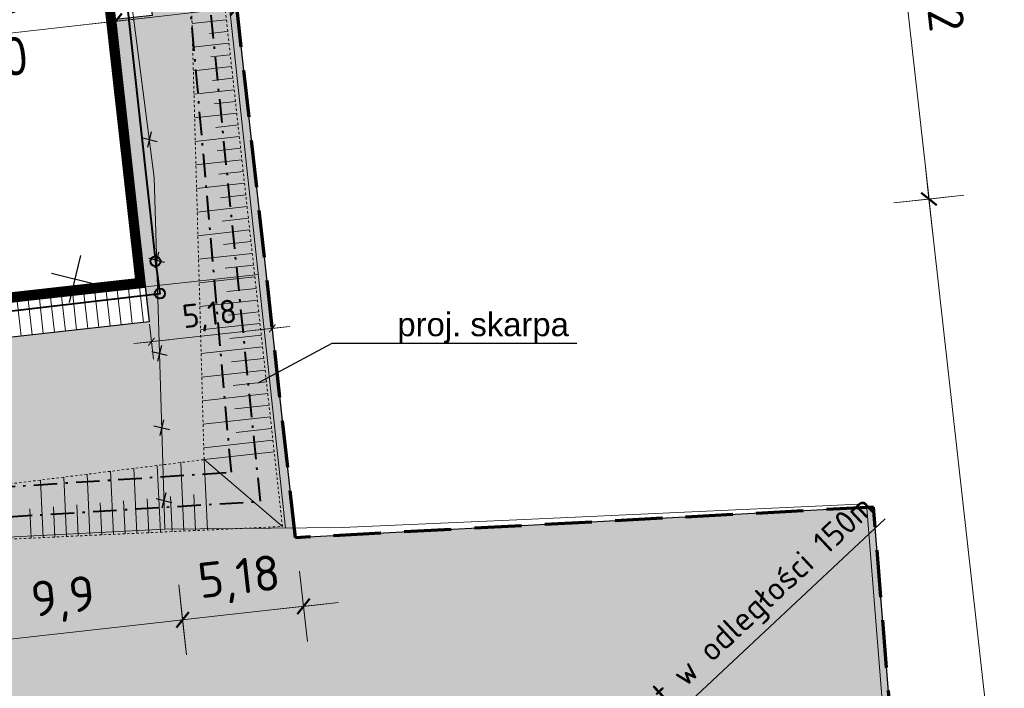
# Model space of a CAD drawing. Header units: metres. Extents: x 6550355 to 6577657, y 5511142 to 5548169.
# Tile 10 of 21: x 6550966 to 6551008, y 5511290 to 5511319. Entities that reach past the tile are written whole.
import ezdxf
from ezdxf import colors
from ezdxf.entities.mleader import LeaderData, LeaderLine
from ezdxf.math import Vec2, Vec3

# ---------------------------------------------------------------- set-up
doc = ezdxf.new("R2010")
doc.units = ezdxf.units.M
for name, pattern in [('13', [3.5, 2, -0.7, 0.1, -0.7]), ('DASHED', [0.75, 0.5, -0.25]), ('HIDDEN', [9.525, 6.35, -3.175]), ('LTYPE_13', [100, 67, -33])]:
    doc.linetypes.add(name, pattern=pattern)
doc.layers.get('0').update_dxf_attribs({"lineweight": 0})
doc.layers.get('Defpoints').update_dxf_attribs({"color": 73})
for name, color, linetype, lineweight in [('___AZ_BUDYNKI PROJEKTOWANE', 7, 'Continuous', 40), ('___AZ_INSTALACJE', 7, 'Continuous', 40), ('___AZ_OPISY', 7, 'Continuous', 15), ('___AZ_RZĘDNE PROJ.', 93, 'Continuous', 13), ('___AZ_UTWARDZENIE - KRESKOWANIE', 7, 'Continuous', 9), ('___AZ_UTWARDZENIE TERENU - ZARYS', 7, 'Continuous', 15), ('___AZ_WYMIAR', 9, 'Continuous', 15), ('a_przerywana', 201, 'HIDDEN', 9), ('a_wymiarowanie', 8, 'Continuous', 13)]:
    doc.layers.add(name, color=color, linetype=linetype, lineweight=lineweight)
for name, color, linetype, lineweight, true_color in [('___AZ_GRANICA TERENU', 7, 'Continuous', 40, 0x4f830c), ('___AZ_WYBURZENIA', 7, 'DASHED', 30, 0x990000), ('___AZ_ZIELEŃ', 7, 'Continuous', 9, 0x74a53b)]:
    doc.layers.add(name, color=color, linetype=linetype, lineweight=lineweight, true_color=true_color)
doc.layers.add('hydrant (punkt)', color=7, linetype='Continuous')
doc.styles.add('1', font='isocpeur.ttf')
doc.styles.get("Standard").update_dxf_attribs({"font": 'arial.ttf'})
doc.styles.add('ZAG 1', font='ARIALN.TTF', dxfattribs={"height": 2})
doc.linetypes.add('OGRODZENIE2', pattern='A,6.35,-2.54,[132,ltypeshp.shx,S=2.54,R=0,X=-2.54,Y=0],-2.54,25.4', length=36.83)
doc.dimstyles.new('WYMIAR mały', dxfattribs={"dimtxt": 1, "dimasz": 0.05, "dimexe": 0.1, "dimexo": 0.02, "dimgap": 0.2, "dimtad": 1, "dimrnd": 0.01, "dimtxsty": '1', "dimblk": 'znacznik_100', "dimcen": 0.2, "dimse1": 1, "dimse2": 1, "dimclrd": 256, "dimclrt": 7, "dimadec": 8, "dimazin": 0, "dimtfac": 1, "dimtix": 1, "dimtmove": 1, "dimatfit": 3, "dimfxl": 1, "dimfxlon": 1, "dimlwd": -1, "dimarcsym": 0})
doc.dimstyles.new('WYMIAR ZAG', dxfattribs={"dimtxt": 1.5, "dimasz": 0.1, "dimexe": 0.1, "dimexo": 0.02, "dimgap": 0.5, "dimtad": 1, "dimrnd": 0.01, "dimtxsty": '1', "dimblk": 'znacznik_100', "dimcen": 0.2, "dimse1": 1, "dimse2": 1, "dimclrd": 256, "dimclrt": 7, "dimadec": 8, "dimazin": 0, "dimtfac": 1, "dimtix": 1, "dimtmove": 1, "dimatfit": 3, "dimfxl": 1, "dimfxlon": 1, "dimlwd": -1, "dimarcsym": 0})

# ---------------------------------------------------------------- blocks, each defined once
blk = doc.blocks.new('A$C124A274B')
at = {"layer": '___AZ_WYBURZENIA', "linetype": 'Continuous', "ltscale": 0.05}
for points in [[(0, 0.342), (0, -0.342)], [(-0.342, 0), (0.342, 0)]]:
    blk.add_lwpolyline(points, dxfattribs=at)
blk = doc.blocks.new('znacznik_100')
blk.add_lwpolyline([(-15, 0), (15, 0), (0, 0), (0, -15), (0, 15)])
at = {"const_width": 0.9}
blk.add_lwpolyline([(-3.01, -3.01), (3.01, 3.01)], dxfattribs=at)
blk = doc.blocks.new('*D14')
at = {"layer": '___AZ_WYMIAR', "transparency": 16777216}
blk.add_line((6550962.878, 5511292.044), (6550972.517, 5511293.122), dxfattribs=at)
at = {"layer": 'Defpoints', "color": 0, "transparency": 16777216}
for p in [(6550960.813, 5511309.592), (6550971.03, 5511307.314), (6550972.617, 5511293.134)]:
    blk.add_point(p, dxfattribs=at)
at = {"layer": '___AZ_WYMIAR', "transparency": 16777216, "xscale": 0.1, "yscale": 0.1, "zscale": 0.1}
for p, rotation in [((6550972.617, 5511293.134), 6.385108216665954), ((6550962.778, 5511292.033), 186.385108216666)]:
    blk.add_blockref('znacznik_100', p, dxfattribs=dict(at, rotation=rotation))
at = {"layer": '___AZ_WYMIAR', "color": 7, "transparency": 16777216, "insert": (6550967.542, 5511293.974), "char_height": 1.5, "attachment_point": 5, "rotation": 6.3851, "style": '1'}
blk.add_mtext('9,9', dxfattribs=at)
blk = doc.blocks.new('*D15')
at = {"layer": '___AZ_WYMIAR', "transparency": 16777216}
blk.add_line((6550972.716, 5511293.145), (6550977.663, 5511293.698), dxfattribs=at)
at = {"layer": 'Defpoints', "color": 0, "transparency": 16777216}
for p in [(6550976.176, 5511307.89), (6550971.03, 5511307.314), (6550977.762, 5511293.709)]:
    blk.add_point(p, dxfattribs=at)
at = {"layer": '___AZ_WYMIAR', "transparency": 16777216, "xscale": 0.1, "yscale": 0.1, "zscale": 0.1}
for p, rotation in [((6550977.762, 5511293.709), 6.385108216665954), ((6550972.617, 5511293.134), 186.385108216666)]:
    blk.add_blockref('znacznik_100', p, dxfattribs=dict(at, rotation=rotation))
at = {"layer": '___AZ_WYMIAR', "color": 7, "transparency": 16777216, "insert": (6550975.034, 5511294.813), "char_height": 1.5, "attachment_point": 5, "rotation": 6.3851, "style": '1'}
blk.add_mtext('5,18', dxfattribs=at)
blk = doc.blocks.new('*D28')
at = {"layer": '___AZ_WYMIAR', "transparency": 16777216}
blk.add_line((6551002.328, 5511329.351), (6551004.365, 5511311.145), dxfattribs=at)
at = {"layer": 'Defpoints', "color": 0, "transparency": 16777216}
for p in [(6550968.97, 5511325.719), (6551004.376, 5511311.045), (6550971.03, 5511307.314)]:
    blk.add_point(p, dxfattribs=at)
at = {"layer": '___AZ_WYMIAR', "transparency": 16777216, "xscale": 0.1, "yscale": 0.1, "zscale": 0.1}
for p, rotation in [((6551002.317, 5511329.451), 96.38510824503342), ((6551004.376, 5511311.045), 276.3851082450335)]:
    blk.add_blockref('znacznik_100', p, dxfattribs=dict(at, rotation=rotation))
at = {"layer": '___AZ_WYMIAR', "color": 7, "transparency": 16777216, "insert": (6551004.738, 5511320.404), "char_height": 1.5, "attachment_point": 5, "rotation": 276.3851, "style": '1'}
blk.add_mtext('18,52', dxfattribs=at)
blk = doc.blocks.new('*D29')
at = {"layer": '___AZ_WYMIAR', "transparency": 16777216}
blk.add_line((6551004.387, 5511310.946), (6551010.926, 5511252.513), dxfattribs=at)
at = {"layer": 'Defpoints', "color": 0, "transparency": 16777216}
for p in [(6550971.03, 5511307.314), (6551010.937, 5511252.413), (6550994.411, 5511250.564)]:
    blk.add_point(p, dxfattribs=at)
at = {"layer": '___AZ_WYMIAR', "transparency": 16777216, "xscale": 0.1, "yscale": 0.1, "zscale": 0.1}
for p, rotation in [((6551004.376, 5511311.045), 96.38510824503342), ((6551010.937, 5511252.413), 276.3851082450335)]:
    blk.add_blockref('znacznik_100', p, dxfattribs=dict(at, rotation=rotation))
at = {"layer": '___AZ_WYMIAR', "color": 7, "transparency": 16777216, "insert": (6551008.899, 5511281.868), "char_height": 1.5, "attachment_point": 5, "rotation": 276.3851, "style": '1'}
blk.add_mtext('59', dxfattribs=at)
blk = doc.blocks.new('*D35')
at = {"layer": '___AZ_WYMIAR', "transparency": 16777216}
blk.add_line((6550960.027, 5511317.519), (6550969.667, 5511318.598), dxfattribs=at)
at = {"layer": 'Defpoints', "color": 0, "transparency": 16777216}
for p in [(6550968.97, 5511325.719), (6550959.634, 5511320.126), (6550969.766, 5511318.609)]:
    blk.add_point(p, dxfattribs=at)
at = {"layer": '___AZ_WYMIAR', "transparency": 16777216, "xscale": 0.1, "yscale": 0.1, "zscale": 0.1}
for p, rotation in [((6550969.766, 5511318.609), 6.385108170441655), ((6550959.927, 5511317.508), 186.3851081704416)]:
    blk.add_blockref('znacznik_100', p, dxfattribs=dict(at, rotation=rotation))
at = {"layer": '___AZ_WYMIAR', "color": 7, "transparency": 16777216, "insert": (6550964.691, 5511319.45), "char_height": 1.5, "attachment_point": 5, "rotation": 6.3851, "style": '1'}
blk.add_mtext('9,9', dxfattribs=at)
blk = doc.blocks.new('*D36')
at = {"layer": '___AZ_WYMIAR', "transparency": 16777216}
blk.add_line((6550969.865, 5511318.62), (6550974.813, 5511319.174), dxfattribs=at)
at = {"layer": 'Defpoints', "color": 0, "transparency": 16777216}
for p in [(6550968.97, 5511325.719), (6550974.912, 5511319.185), (6550976.14, 5511308.211)]:
    blk.add_point(p, dxfattribs=at)
at = {"layer": '___AZ_WYMIAR', "transparency": 16777216, "xscale": 0.1, "yscale": 0.1, "zscale": 0.1}
for p, rotation in [((6550974.912, 5511319.185), 6.385108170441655), ((6550969.766, 5511318.609), 186.3851081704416)]:
    blk.add_blockref('znacznik_100', p, dxfattribs=dict(at, rotation=rotation))
at = {"layer": '___AZ_WYMIAR', "color": 7, "transparency": 16777216, "insert": (6550972.994, 5511320.379), "char_height": 1.5, "attachment_point": 5, "rotation": 6.3851, "style": '1'}
blk.add_mtext('5,18', dxfattribs=at)
blk = doc.blocks.new('*D65')
at = {"layer": '___AZ_WYMIAR', "transparency": 16777216}
blk.add_line((6550971.341, 5511304.977), (6550976.386, 5511305.534), dxfattribs=at)
at = {"layer": 'Defpoints', "color": 0, "transparency": 16777216}
for p in [(6550976.341, 5511306.392), (6550971.197, 5511305.823), (6550976.435, 5511305.54)]:
    blk.add_point(p, dxfattribs=at)
at = {"layer": '___AZ_WYMIAR', "transparency": 16777216, "xscale": 0.05, "yscale": 0.05, "zscale": 0.05}
for p, rotation in [((6550976.435, 5511305.54), 6.307017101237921), ((6550971.291, 5511304.971), 186.307017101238)]:
    blk.add_blockref('znacznik_100', p, dxfattribs=dict(at, rotation=rotation))
at = {"layer": '___AZ_WYMIAR', "color": 7, "transparency": 16777216, "insert": (6550973.775, 5511306.051), "char_height": 1, "attachment_point": 5, "rotation": 6.307, "style": '1'}
blk.add_mtext('5,18', dxfattribs=at)
blk = doc.blocks.new('*D94')
at = {"layer": '___AZ_WYMIAR', "transparency": 16777216}
blk.add_line((6551002.512, 5511297.429), (6550951.09, 5511249.351), dxfattribs=at)
at = {"layer": 'Defpoints', "color": 0, "transparency": 16777216}
for p in [(6551060.622, 5511351.761), (6550951.054, 5511249.317)]:
    blk.add_point(p, dxfattribs=at)
at = {"layer": '___AZ_WYMIAR', "transparency": 16777216, "xscale": 0.05, "yscale": 0.05, "zscale": 0.05, "rotation": 223.075403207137}
blk.add_blockref('znacznik_100', (6550951.054, 5511249.317), dxfattribs=at)
at = {"layer": '___AZ_WYMIAR', "color": 7, "transparency": 16777216, "insert": (6550993.607, 5511290.335), "char_height": 1, "attachment_point": 5, "rotation": 43.0754, "style": '1'}
blk.add_mtext('istniejący hydrant w odległości 150m', dxfattribs=at)
blk = doc.blocks.new('A$C78D139E7')
at = {"layer": '___AZ_INSTALACJE', "color": 98, "linetype": 'Continuous', "true_color": 0x003300}
blk.add_lwpolyline([(24.281, -21.938), (25.318, -31.413), (16.993, -32.26), (18.595, -46.096), (22.171, -45.98), (24.117, -63.577), (24.307, -64.946), (14.009, -66.156)], dxfattribs=at)
at = {"layer": '___AZ_INSTALACJE', "color": 142, "linetype": '13', "ltscale": 0.5, "true_color": 0x008ebd}
blk.add_lwpolyline([(-22.179, -40.354), (-10.875, -76.205), (28.582, -73.782), (24.607, -34.471), (30.092, -33.26), (28.933, -27.35)], dxfattribs=at)
at = {"layer": '___AZ_INSTALACJE', "color": 40, "linetype": '13', "ltscale": 0.5, "true_color": 0xf6da09}
blk.add_lwpolyline([(-9.798, -74.96), (27.347, -72.542), (25.325, -49.541)], dxfattribs=at)
at = {"layer": '___AZ_INSTALACJE', "color": 98, "linetype": 'Continuous', "true_color": 0x003300}
for centre in [(24.116, -63.568), (24.306, -64.937)]:
    blk.add_circle(centre, 0.212, dxfattribs=at)
blk = doc.blocks.new('A$C5B26119D')
at = {"layer": 'a_przerywana', "color": 7, "ltscale": 0.1}
for points in [[(-676, -2208.8), (3456.3, -2479.4), (3461.7, 1472.5)], [(-676, -2208.8), (3156.7, -2159.2), (3461.7, 1472.5)]]:
    blk.add_lwpolyline(points, dxfattribs=at)
at = {"layer": 'a_wymiarowanie', "color": 7}
for points in [[(3312.1, -309.4), (3457, -309.6)], [(3380.8, -359.5), (3456.9, -359.6)], [(3303.7, -409.4), (3456.9, -409.6)], [(3376.4, -459.5), (3456.8, -459.6)], [(3295.3, -509.4), (3459, -509.6)], [(3372, -559.5), (3458.9, -559.6)], [(3286.9, -609.4), (3458.8, -609.6)], [(3367.6, -659.5), (3458.8, -659.6)], [(3278.5, -709.3), (3458.7, -709.6)], [(3363.1, -759.5), (3458.6, -759.6)], [(3270.1, -809.3), (3458.6, -809.6)], [(3358.7, -859.4), (3458.5, -859.6)], [(3261.7, -909.3), (3458.4, -909.6)], [(3354.3, -959.4), (3458.4, -959.6)], [(3253.3, -1009.3), (3458.3, -1009.6)], [(3349.9, -1059.4), (3458.2, -1059.6)], [(3244.9, -1109.3), (3458.2, -1109.6)], [(3345.5, -1159.4), (3458.1, -1159.6)], [(3236.5, -1209.3), (3458, -1209.6)], [(3341.1, -1259.4), (3458, -1259.6)], [(3228.1, -1309.3), (3457.9, -1309.6)], [(3336.7, -1359.4), (3457.8, -1359.6)], [(3219.7, -1409.3), (3457.8, -1409.6)], [(3332.2, -1459.4), (3457.7, -1459.6)], [(3211.3, -1509.2), (3457.6, -1509.6)], [(3327.8, -1559.4), (3457.5, -1559.6)], [(3202.9, -1609.2), (3457.5, -1609.6)], [(3323.4, -1659.4), (3457.4, -1659.6)], [(3194.5, -1709.2), (3457.3, -1709.6)], [(3319, -1759.4), (3457.3, -1759.6)], [(3186.1, -1809.2), (3457.2, -1809.6)], [(3314.6, -1859.4), (3457.1, -1859.6)], [(3177.7, -1909.2), (3457.1, -1909.6)], [(3310.2, -1959.4), (3457, -1959.6)], [(3169.3, -2009.2), (3456.9, -2009.6)], [(3305.8, -2059.4), (3456.9, -2059.6)], [(3160.9, -2109.2), (3456.8, -2109.6)], [(2454.6, -2168.3), (2438.6, -2412.8)], [(2554.9, -2167), (2538.4, -2419.3)], [(2655.2, -2165.7), (2638.2, -2425.9)], [(2755.5, -2164.4), (2738, -2432.4)], [(2855.8, -2163.1), (2837.8, -2438.9)], [(2956.1, -2161.8), (2937.5, -2445.5)], [(3056.4, -2160.5), (3037.3, -2452)], [(3156.7, -2159.2), (3137.1, -2458.5)], [(3156.7, -2159.2), (3456.3, -2479.4)], [(3156.7, -2159.2), (3456.7, -2159.6)], [(2396.9, -2285.1), (2388.7, -2409.5)], [(2496.9, -2287.6), (2488.5, -2416)], [(2597, -2290.1), (2588.3, -2422.6)], [(2697, -2292.5), (2688.1, -2429.1)], [(2797.1, -2295), (2787.9, -2435.7)], [(2897.1, -2297.5), (2887.7, -2442.2)], [(2997.2, -2300), (2987.4, -2448.7)], [(3097.2, -2302.5), (3087.2, -2455.3)]]:
    blk.add_lwpolyline(points, dxfattribs=at)
blk = doc.blocks.new('_None')

msp = doc.modelspace()

# ---------------------------------------------------------------- hatches: boundary and pattern name
at = {"layer": '___AZ_UTWARDZENIE - KRESKOWANIE'}
h = msp.add_hatch(dxfattribs=at)
h.set_pattern_fill('ANSI31', color=256, scale=0.15, angle=51.3851)
h.set_pattern_definition([(96.3851, (6550911.3, 5511380.6), (-0.4732958, -0.052964), [])])
h.paths.add_polyline_path([(6550960.813, 5511309.592), (6550940.937, 5511307.368), (6550941.482, 5511302.498), (6550971.197, 5511305.823), (6550971.03, 5511307.314), (6550961.191, 5511306.213)])
at = {"layer": '___AZ_ZIELEŃ'}
h = msp.add_hatch(dxfattribs=at)
h.set_pattern_fill('GRASS', color=256, scale=0.02, angle=358)
h.set_pattern_definition([(88, (0, 0), (-0.34645516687, 0.371527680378), [0.09525, -0.6231704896]), (43, (0, 0), (-0.346455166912, 0.371527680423), [0.09525, -0.41275]), (133, (0, 0), (-0.371527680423, -0.346455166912), [0.09525, -0.41275])])
edge = h.paths.add_edge_path()
edge.add_line((6550978.104, 5511346.231), (6550977.957, 5511346.921))
edge.add_arc((6550977.056, 5511346.729), 0.921, 12.0179, 96.2694)
edge.add_line((6550976.955, 5511347.645), (6550976.175, 5511347.558))
edge.add_arc((6550976.31, 5511346.582), 0.985, 97.8722, 184.7177)
edge.add_line((6550975.329, 5511346.501), (6550975.731, 5511342.907))
edge.add_line((6550975.731, 5511342.907), (6550974.737, 5511342.796))
edge.add_line((6550974.737, 5511342.796), (6550975.226, 5511338.423))
edge.add_line((6550975.226, 5511338.423), (6550969.214, 5511337.751))
edge.add_line((6550969.214, 5511337.751), (6550971.328, 5511318.859))
edge.add_line((6550971.328, 5511318.859), (6550969.758, 5511318.683))
edge.add_line((6550969.758, 5511318.683), (6550971.197, 5511305.823))
edge.add_line((6550971.197, 5511305.823), (6550941.482, 5511302.498))
edge.add_line((6550941.482, 5511302.498), (6550939.759, 5511317.902))
edge.add_line((6550939.759, 5511317.902), (6550953.145, 5511319.4))
edge.add_line((6550953.145, 5511319.4), (6550952.888, 5511321.692))
edge.add_line((6550952.888, 5511321.692), (6550941.977, 5511327.139))
edge.add_line((6550941.977, 5511327.139), (6550942.525, 5511322.236))
edge.add_line((6550942.525, 5511322.236), (6550932.428, 5511321.106))
edge.add_line((6550932.428, 5511321.106), (6550931.872, 5511326.075))
edge.add_line((6550931.872, 5511326.075), (6550929.4, 5511325.799))
edge.add_line((6550929.4, 5511325.799), (6550929.311, 5511326.107))
edge.add_line((6550929.311, 5511326.107), (6550926.429, 5511325.273))
edge.add_line((6550926.429, 5511325.273), (6550925.55, 5511328.308))
edge.add_line((6550925.55, 5511328.308), (6550928.421, 5511329.139))
edge.add_line((6550928.421, 5511329.139), (6550928.054, 5511329.96))
edge.add_arc((6550925.284, 5511329.032), 2.921, 18.5106, 32.7182)
edge.add_arc((6550925.284, 5511329.033), 2.92, 32.7179, 70.5862)
edge.add_arc((6550925.949, 5511330.919), 0.92, 70.588, 126.6592)
edge.add_line((6550925.4, 5511331.657), (6550924.798, 5511331.209))
edge.add_line((6550924.798, 5511331.209), (6550924.594, 5511330.501))
edge.add_line((6550924.594, 5511330.501), (6550935.52, 5511294.7))
edge.add_line((6550935.52, 5511294.7), (6550946.16, 5511243.42))
edge.add_line((6550946.16, 5511243.42), (6551005.73, 5511252.24))
edge.add_line((6551005.73, 5511252.24), (6551002.02, 5511297.93))
edge.add_line((6551002.02, 5511297.93), (6550977.42, 5511296.63))
edge.add_line((6550977.42, 5511296.63), (6550973.02, 5511336.44))
edge.add_line((6550973.02, 5511336.44), (6550978.84, 5511338.09))
edge.add_line((6550978.84, 5511338.09), (6550976.52, 5511346.66))
edge.add_line((6550976.52, 5511346.66), (6550978.104, 5511346.231))
h.paths.add_polyline_path([(6550940.59, 5511281.04), (6550945.51, 5511257.49), (6550988.39, 5511266.39), (6550983.38, 5511289.9)], flags=16)

# ---------------------------------------------------------------- linework, layer by layer
at = {"layer": '___AZ_BUDYNKI PROJEKTOWANE'}
msp.add_lwpolyline([(6550949.4, 5511347.286), (6550950.412, 5511338.243), (6550957.518, 5511339.038), (6550959.634, 5511320.126), (6550939.759, 5511317.902), (6550940.937, 5511307.368), (6550960.813, 5511309.592), (6550961.191, 5511306.213), (6550971.03, 5511307.314), (6550968.97, 5511325.719), (6550965.442, 5511325.324), (6550963.829, 5511339.744), (6550972.375, 5511340.701), (6550971.363, 5511349.744)], close=True, dxfattribs=at)
at = {"layer": '___AZ_BUDYNKI PROJEKTOWANE', "const_width": 0.4}
msp.add_lwpolyline([(6550949.621, 5511347.11), (6550950.589, 5511338.464), (6550957.695, 5511339.259), (6550959.855, 5511319.949), (6550939.98, 5511317.725), (6550941.114, 5511307.589), (6550960.99, 5511309.813), (6550961.368, 5511306.434), (6550970.809, 5511307.49), (6550968.794, 5511325.498), (6550965.266, 5511325.103), (6550963.608, 5511339.921), (6550972.154, 5511340.877), (6550971.187, 5511349.523)], close=True, dxfattribs=at)
at = {"layer": '___AZ_GRANICA TERENU', "linetype": 'LTYPE_13', "lineweight": 70, "ltscale": 0.03}
msp.add_lwpolyline([(6550913.91, 5511385.77), (6550911.3, 5511380.6), (6550927.07, 5511321.17), (6550935.52, 5511294.7), (6550946.16, 5511243.42), (6551005.73, 5511252.24), (6551002.02, 5511297.93), (6550977.42, 5511296.63), (6550973.02, 5511336.44), (6550978.84, 5511338.09), (6550976.52, 5511346.66), (6550993.25, 5511342.13), (6550985.07, 5511381.87), (6550951.48, 5511380.57), (6550946.55, 5511380.77), (6550932.84, 5511381.29), (6550913.91, 5511385.77)], dxfattribs=at)
at = {"layer": '___AZ_OPISY', "linetype": 'OGRODZENIE2', "ltscale": 0.05}
for points in [[(6550978.84, 5511338.09), (6550978.84, 5511338.09), (6550969.15, 5511335.4), (6550968.808, 5511332.045), (6550971.41, 5511311.96), (6550971.857, 5511297), (6550935.879, 5511295.166), (6550927.413, 5511321.504), (6550925.352, 5511329.062), (6550926.625, 5511331.319), (6550926.017, 5511332.196)], [(6550935.879, 5511295.166), (6550936.809, 5511290.518), (6550942.53, 5511263.07), (6550944.313, 5511254.253), (6550988.388, 5511260.742), (6550996.44, 5511261.942), (6551004.492, 5511263.141), (6551001.716, 5511298.077), (6550994.28, 5511297.738), (6550986.844, 5511297.398), (6550979.408, 5511297.058), (6550971.857, 5511297)]]:
    msp.add_lwpolyline(points, dxfattribs=at)
at = {"layer": '___AZ_OPISY', "linetype": 'OGRODZENIE2', "ltscale": 0.03}
for points in [[(6550977, 5511297.039), (6550972.771, 5511336.413)], [(6550971.03, 5511307.314), (6550975.841, 5511307.831)]]:
    msp.add_lwpolyline(points, dxfattribs=at)
at = {"layer": '___AZ_UTWARDZENIE TERENU - ZARYS'}
msp.add_lwpolyline([(6550940.937, 5511307.368), (6550941.482, 5511302.498), (6550971.197, 5511305.823), (6550971.03, 5511307.314)], dxfattribs=at)
at = {"layer": 'Defpoints'}
msp.add_lwpolyline([(6550978.104, 5511346.231), (6550977.957, 5511346.921, 0.385124), (6550976.955, 5511347.645), (6550976.175, 5511347.558, 0.398178), (6550975.329, 5511346.501), (6550975.731, 5511342.907), (6550974.737, 5511342.796), (6550975.226, 5511338.423), (6550969.214, 5511337.751), (6550971.328, 5511318.859), (6550969.758, 5511318.683), (6550971.197, 5511305.823), (6550941.482, 5511302.498)], format="xyb", dxfattribs=at)
msp.add_lwpolyline([(6551005.73, 5511252.24), (6551002.02, 5511297.93), (6550977.42, 5511296.63), (6550973.02, 5511336.44), (6550978.84, 5511338.09), (6550976.52, 5511346.66), (6550978.104, 5511346.231)], dxfattribs=at)
at = {"layer": 'hydrant (punkt)', "linetype": 'HIDDEN', "lineweight": 30, "ltscale": 0.5}
msp.add_circle((6551060.622, 5511351.761), 150, dxfattribs=at)

# ---------------------------------------------------------------- block references
msp.add_blockref('A$C78D139E7', (6550947.344, 5511371.961))
at = {"layer": '___AZ_WYBURZENIA', "ltscale": 0.05, "rotation": 346.2334924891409}
for p in [(6550971.2, 5511313.577), (6550971.515, 5511308.444), (6550971.633, 5511304.48), (6550971.728, 5511301.314), (6550971.82, 5511298.213)]:
    msp.add_blockref('A$C124A274B', p, dxfattribs=at)
at = {"layer": '___AZ_WYBURZENIA', "ltscale": 0.05, "xscale": 3.000000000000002, "yscale": 3.000000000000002, "zscale": 3.000000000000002, "rotation": 346.2334924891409}
msp.add_blockref('A$C124A274B', (6550968.035, 5511307.64), dxfattribs=at)
at = {"layer": 'a_wymiarowanie', "xscale": 0.01, "yscale": 0.01, "zscale": 0.01, "rotation": 6.385108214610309}
msp.add_blockref('A$C5B26119D', (6550939.759, 5511317.902), dxfattribs=at)

# ---------------------------------------------------------------- texts
at = {"layer": '___AZ_RZĘDNE PROJ.', "color": 7, "linetype": 'Continuous', "insert": (6550956.521, 5511316.927), "char_height": 1.6, "width": 80.67665, "attachment_point": 1, "rotation": 6.3851, "style": 'ZAG 1'}
msp.add_mtext('%%P  0.00=0,0\\P    313,30', dxfattribs=at)

# ---------------------------------------------------------------- dimensions: what is measured, and where the dimension line sits
at = {"layer": '___AZ_WYMIAR'}
dim = msp.add_radius_dim(center=(6551060.622, 5511351.761), mpoint=(6550951.054, 5511249.317), text='istniejący hydrant w odległości 150m', dimstyle='WYMIAR mały', dxfattribs=at)
dim.commit()
dim.dimension.update_dxf_attribs({"geometry": '*D94', "text_midpoint": (6550994.222, 5511289.678), "dimtype": 164})
for base, p1, p2, angle, picture, middle in [((6551004.376, 5511311.045), (6550968.97, 5511325.719), (6550971.03, 5511307.314), 96.3851, '*D28', (6551004.738, 5511320.404)), ((6550969.766, 5511318.609), (6550959.634, 5511320.126), (6550968.97, 5511325.719), 186.3851, '*D35', (6550964.691, 5511319.45)), ((6551010.937, 5511252.413), (6550971.03, 5511307.314), (6550994.411, 5511250.564), 96.3851, '*D29', (6551008.899, 5511281.868)), ((6550972.617, 5511293.134), (6550960.813, 5511309.592), (6550971.03, 5511307.314), 186.3851, '*D14', (6550967.542, 5511293.974)), ((6550977.762, 5511293.709), (6550971.03, 5511307.314), (6550976.176, 5511307.89), 186.3851, '*D15', (6550975.034, 5511294.813))]:
    dim = msp.add_linear_dim(base=base, p1=p1, p2=p2, angle=angle, dimstyle='WYMIAR ZAG', dxfattribs=at)
    dim.commit()
    dim.dimension.update_dxf_attribs({"geometry": picture, "text_midpoint": middle})
dim = msp.add_linear_dim(base=(6550974.912, 5511319.185), p1=(6550968.97, 5511325.719), p2=(6550976.14, 5511308.211), angle=186.3851, dimstyle='WYMIAR ZAG', dxfattribs=at)
dim.commit()
dim.dimension.update_dxf_attribs({"geometry": '*D36', "text_midpoint": (6550973.15, 5511318.988), "dimtype": 160})
dim = msp.add_aligned_dim(p1=(6550971.197, 5511305.823), p2=(6550976.341, 5511306.392), distance=-0.857, dimstyle='WYMIAR mały', dxfattribs=at)
dim.commit()
dim.dimension.update_dxf_attribs({"geometry": '*D65', "text_midpoint": (6550973.775, 5511306.051)})

# ---------------------------------------------------------------- leaders
at = {"layer": '___AZ_OPISY'}
ml = msp.add_multileader_mtext('Standard', dxfattribs=at)
ml.set_content('proj. skarpa', color=256)
ml.set_leader_properties()
ml.set_arrow_properties(name='NONE')
ml.build(insert=Vec2(0, 0))
ml.multileader.update_dxf_attribs({"text_left_attachment_type": 6, "text_right_attachment_type": 6})
ctx = ml.context
ctx.base_point, ctx.char_height, ctx.plane_origin = Vec3(6550979.756, 5511304.913), 1, Vec3(6550975.835, 5511303.228)
ctx.left_attachment, ctx.right_attachment = 6, 6
notes = []
notes.append((ctx, [(0, (1, 1, 0), (6550978.977, 5511304.913), (1, 0), 0.778, [(0, [(6550975.835, 5511303.228)], 0, [])])]))
ctx.mtext.insert, ctx.mtext.flow_direction = Vec3(6550981.756, 5511306.207), 5
for ctx, leaders in notes:
    for number, flags, end, landing, length, lines in leaders:
        leader = LeaderData()
        leader.index, (leader.has_last_leader_line, leader.has_dogleg_vector, leader.attachment_direction) = number, flags
        leader.last_leader_point, leader.dogleg_vector, leader.dogleg_length = Vec3(end), Vec3(landing), length
        for number, points, colour, breaks in lines:
            line = LeaderLine()
            line.index, line.vertices, line.color, line.breaks = number, Vec3.list(points), colors.encode_raw_color(colour), breaks
            leader.lines.append(line)
        ctx.leaders.append(leader)

doc.saveas('drawing.dxf')
